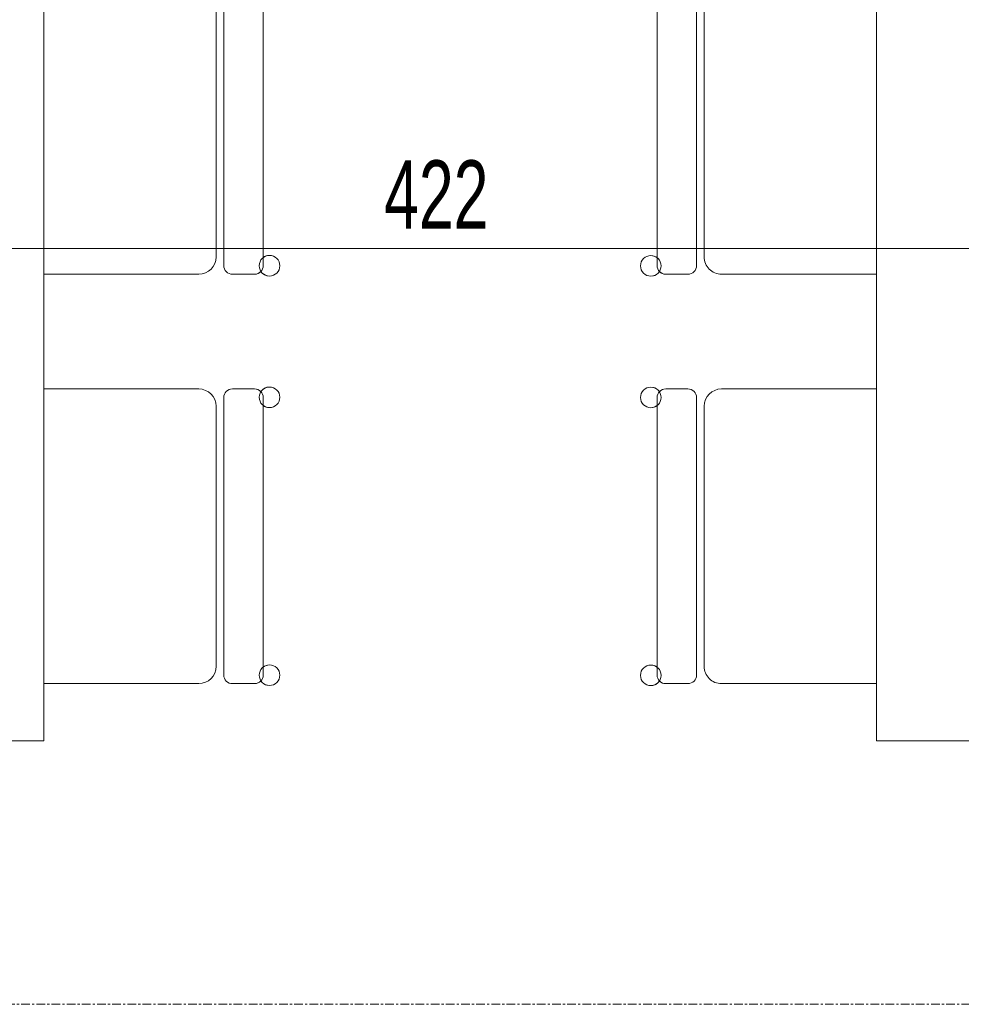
# Model space of a CAD drawing. Header units: centimetres. Extents: x 376 to 6517, y 1901 to 66534.
# Tile 69 of 105: x 2632 to 2770, y 65656 to 65801. Entities that reach past the tile are written whole.
import ezdxf

# ---------------------------------------------------------------- set-up
doc = ezdxf.new("R2010")
doc.units = ezdxf.units.CM
doc.linetypes.add('Linia siatki', pattern=[2.2225, 1.27, -0.3175, 0.3175, -0.3175])
for name, color, linetype, lineweight in [('A-ANNO-DIMS', 7, 'Continuous', 5), ('A-ANNO-DIMS-50', 7, 'Continuous', 5), ('I-FURN', 7, 'Continuous', 5), ('S-GRID', 7, 'Continuous', 5)]:
    doc.layers.add(name, color=color, linetype=linetype, lineweight=lineweight)
doc.styles.add('Arial Narrow_1', font='ARIALN.TTF', dxfattribs={"width": 0.8, "height": 10})
doc.dimstyles.new('standard_wielkość_otworów', dxfattribs={"dimscale": 30.48, "dimtxt": 10.23431, "dimasz": 0.246063, "dimexe": 0.164042, "dimexo": 0.0625, "dimgap": 0, "dimtad": 1, "dimdec": 1, "dimrnd": 0.5, "dimdsep": 46, "dimtxsty": 'Arial Narrow_1', "dimblk1": 'OBLIQUE', "dimblk2": 'OBLIQUE', "dimsah": 1, "dimcen": 0.09, "dimazin": 0, "dimtfac": 1, "dimtdec": 4, "dimtix": 1, "dimtmove": 0, "dimatfit": 3, "dimfxl": 0.164042, "dimfxlon": 1, "dimtvp": 1, "dimtolj": 1, "dimtzin": 0, "dimarcsym": 2})

# ---------------------------------------------------------------- blocks, each defined once
blk = doc.blocks.new('ZZZ Meb Krzesło zwykłe ___FK_v04_0 - przykład-7073046-__-00_00 Przyziemie PB')
at = {"layer": 'I-FURN'}
for p, q in [((-21.59, 10), (-21.59, -12.7)), ((21.59, -12.7), (21.59, 10)), ((-19.05, -15.24), (19.05, -15.24)), ((20.32, -16.35), (-20.32, -16.35)), ((-20.32, -16.35), (20.32, -16.35)), ((-21.59, -17.62), (-21.59, -20.87)), ((-21.59, -17.62), (-21.59, -20.87)), ((21.59, -20.87), (21.59, -17.62)), ((21.59, -17.62), (21.59, -20.87)), ((-20.32, -22.14), (20.32, -22.14)), ((-19.16, -22.14), (19.18, -22.14))]:
    blk.add_line(p, q, dxfattribs=at)
for centre, radius, start, end in [((-19.05, -12.7), 2.54, 180, 270), ((19.05, -12.7), 2.54, 270, 360), ((-20.32, -17.62), 1.27, 90, 180), ((-20.32, -17.62), 1.27, 90, 180), ((20.32, -17.62), 1.27, 360, 90), ((20.32, -17.62), 1.27, 0, 90), ((-20.35, -23.06), 1.51, 360, 180), ((-20.32, -20.87), 1.27, 180, 227.4093), ((-20.32, -20.87), 1.27, 180, 270), ((20.37, -23.06), 1.51, 360, 180), ((20.32, -20.87), 1.27, 270, 0), ((20.32, -20.87), 1.27, 313.2379, 360), ((-20.35, -23.06), 1.51, 123.4855, 180), ((-20.35, -23.06), 1.51, 180, 360), ((-20.35, -23.06), 1.51, 180, 360), ((-20.35, -23.06), 1.51, 360, 37.7171), ((20.37, -23.06), 1.51, 142.2829, 180), ((20.37, -23.06), 1.51, 180, 360), ((20.37, -23.06), 1.51, 180, 360), ((20.37, -23.06), 1.51, 0, 57.1936)]:
    blk.add_arc(centre, radius, start, end, dxfattribs=at)
blk = doc.blocks.new('Meb Stół prosty ___FK_04_1 - Stół prosty 2-9214470-__-00_00 Przyziemie PB')
at = {"layer": 'I-FURN'}
for p, q in [((121.83, 30.48), (-118.17, 30.48)), ((-118.17, 30.48), (-118.17, -49.52)), ((121.83, -49.52), (121.83, 30.48)), ((-118.17, -49.52), (121.83, -49.52))]:
    blk.add_line(p, q, dxfattribs=at)
blk = doc.blocks.new('DIMBLOCK65-__-00_00 Przyziemie PB')
at = {"layer": 'A-ANNO-DIMS-50', "color": 250, "true_color": 0x303030}
for p, q in [((2481.65, 65767.03), (2481.65, 65772.03)), ((2903.7, 65767.03), (2903.7, 65772.03)), ((2481.65, 65767.03), (2485.4, 65770.78)), ((2903.7, 65767.03), (2907.45, 65770.78)), ((2481.65, 65767.03), (2477.9, 65763.28)), ((2481.65, 65767.03), (2903.7, 65767.03)), ((2481.65, 65767.03), (2481.65, 65762.03)), ((2903.7, 65767.03), (2899.95, 65763.28)), ((2903.7, 65767.03), (2903.7, 65762.03))]:
    blk.add_line(p, q, dxfattribs=at)
at = {"layer": 'A-ANNO-DIMS-50', "color": 0, "insert": (2685.61, 65779.95), "char_height": 10, "width": 16.9597, "attachment_point": 1, "line_spacing_factor": 0.974696, "style": 'Arial Narrow_1'}
blk.add_mtext('422', dxfattribs=at)
blk = doc.blocks.new('_Oblique')
at = {"color": 0, "linetype": 'ByBlock', "lineweight": -2}
blk.add_line((-0.5, -0.5), (0.5, 0.5), dxfattribs=at)

msp = doc.modelspace()

# ---------------------------------------------------------------- linework, layer by layer
at = {"layer": 'S-GRID', "color": 9, "linetype": 'Linia siatki', "true_color": 0xc0c0c0}
msp.add_line((1647.86, 65656.29), (3077.65, 65656.29), dxfattribs=at)

# ---------------------------------------------------------------- block references
at = {"layer": 'I-FURN'}
for name, p, rotation in [('Meb Stół prosty ___FK_04_1 - Stół prosty 2-9214470-__-00_00 Przyziemie PB', (2586.23, 65813.04), 90.00000000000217), ('Meb Stół prosty ___FK_04_1 - Stół prosty 2-9214470-__-00_00 Przyziemie PB', (2788.23, 65813.04), 90.00000000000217), ('ZZZ Meb Krzesło zwykłe ___FK_v04_0 - przykład-7073046-__-00_00 Przyziemie PB', (2645.75, 65784.86), 90.00000000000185), ('ZZZ Meb Krzesło zwykłe ___FK_v04_0 - przykład-7073046-__-00_00 Przyziemie PB', (2747.75, 65784.86), 270.0000000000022), ('ZZZ Meb Krzesło zwykłe ___FK_v04_0 - przykład-7073046-__-00_00 Przyziemie PB', (2645.75, 65724.86), 90.00000000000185), ('ZZZ Meb Krzesło zwykłe ___FK_v04_0 - przykład-7073046-__-00_00 Przyziemie PB', (2747.75, 65724.86), 270.0000000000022)]:
    msp.add_blockref(name, p, dxfattribs=dict(at, rotation=rotation))

# ---------------------------------------------------------------- dimensions: what is measured, and where the dimension line sits
at = {"layer": 'A-ANNO-DIMS', "color": 250, "true_color": 0x303030}
dim = msp.add_linear_dim(base=(2903.6970254, 65767.02639482), p1=(2481.6470254, 65762.02639482), p2=(2903.6970254, 65772.02639482), dimstyle='standard_wielkość_otworów', override={"dimpost": '<>', "dimfxl": 422.168453}, dxfattribs=at)
dim.commit()
dim.dimension.update_dxf_attribs({"geometry": 'DIMBLOCK65-__-00_00 Przyziemie PB', "text_midpoint": (2692.6720254, 65772.0468587)})

doc.saveas('drawing.dxf')
